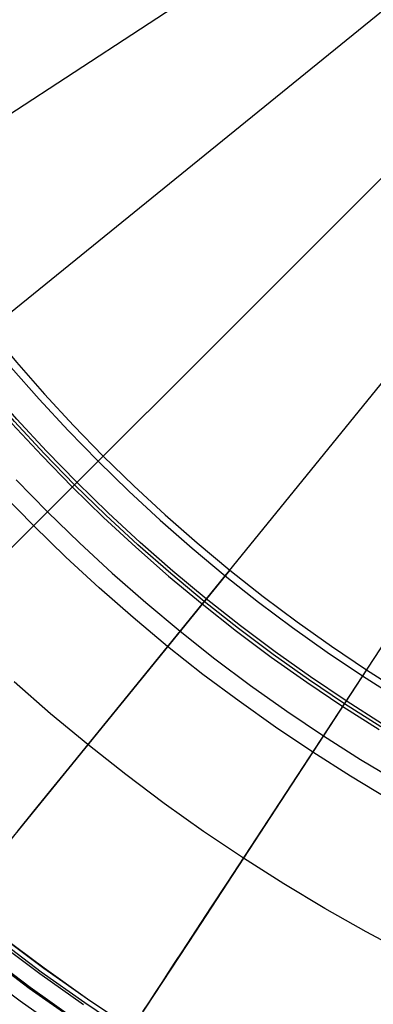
# Model space of a CAD drawing. Header units: millimetres. Extents: x -14 to 488, y -50 to 50.
# Tile 113 of 256: x 279.11 to 284.4, y -25.65 to -10.9. Entities that reach past the tile are written whole.
import ezdxf

# ---------------------------------------------------------------- set-up
doc = ezdxf.new("R2010")
doc.units = ezdxf.units.MM
doc.header["$MEASUREMENT"] = 0
doc.layers.add('Default', color=7, linetype='Continuous')

msp = doc.modelspace()

# ---------------------------------------------------------------- linework, layer by layer
at = {"layer": 'Default'}
for points in [[(284.512, -21.492), (283.967, -21.145), (283.429, -20.784), (282.9, -20.408), (282.379, -20.017), (281.868, -19.613), (281.367, -19.195), (280.876, -18.764), (280.396, -18.32), (279.928, -17.864), (279.471, -17.395), (279.027, -16.916), (278.596, -16.425), (278.178, -15.923), (277.774, -15.412), (277.384, -14.891), (277.008, -14.362), (276.646, -13.824), (276.3, -13.279), (275.968, -12.727), (275.652, -12.168), (275.35, -11.603), (275.065, -11.034), (274.795, -10.459)], [(284.538, -21.45), (283.994, -21.104), (283.457, -20.743), (282.929, -20.368), (282.409, -19.978), (281.899, -19.575), (281.399, -19.158), (280.909, -18.728), (280.43, -18.284), (279.962, -17.829), (279.507, -17.361), (279.064, -16.883), (278.634, -16.393), (278.217, -15.892), (277.813, -15.382), (277.424, -14.862), (277.048, -14.334), (276.687, -13.797), (276.342, -13.253), (276.011, -12.702), (275.695, -12.144), (275.394, -11.581), (275.109, -11.012), (274.84, -10.439)], [(274.75, -10.479), (275.021, -11.055), (275.307, -11.626), (275.609, -12.191), (275.926, -12.751), (276.258, -13.305), (276.605, -13.851), (276.967, -14.39), (277.344, -14.92), (277.735, -15.442), (278.14, -15.954), (278.559, -16.457), (278.991, -16.948), (279.436, -17.429), (279.893, -17.898), (280.362, -18.356), (280.843, -18.801), (281.335, -19.232), (281.837, -19.651), (282.349, -20.056), (282.871, -20.447), (283.402, -20.824), (283.94, -21.186), (284.487, -21.533)], [(275.61, -10.769), (275.889, -11.325), (276.183, -11.876), (276.491, -12.421), (276.815, -12.96), (277.153, -13.493), (277.506, -14.017), (277.873, -14.534), (278.254, -15.042), (278.649, -15.541), (279.057, -16.031), (279.477, -16.51), (279.911, -16.978), (280.356, -17.435), (280.813, -17.881), (281.282, -18.314), (281.761, -18.735), (282.25, -19.143), (282.749, -19.537), (283.257, -19.918), (283.774, -20.285), (284.299, -20.638), (284.831, -20.976)], [(280.063, -25.655), (279.41, -25.191), (278.767, -24.709), (278.136, -24.21), (277.517, -23.694), (276.911, -23.162), (276.319, -22.614), (275.741, -22.051), (275.177, -21.472), (274.629, -20.88), (274.097, -20.274), (273.581, -19.655), (273.082, -19.024), (272.601, -18.382), (272.137, -17.728), (271.69, -17.064), (271.262, -16.391), (270.853, -15.709), (270.463, -15.02), (270.091, -14.323), (269.739, -13.619), (269.405, -12.91), (269.091, -12.197), (268.797, -11.479)], [(279.91, -25.876), (279.251, -25.408), (278.603, -24.922), (277.966, -24.419), (277.342, -23.899), (276.731, -23.362), (276.134, -22.809), (275.551, -22.241), (274.982, -21.658), (274.43, -21.06), (273.893, -20.449), (273.373, -19.825), (272.869, -19.188), (272.383, -18.54), (271.915, -17.881), (271.465, -17.212), (271.034, -16.533), (270.621, -15.845), (270.227, -15.149), (269.852, -14.446), (269.496, -13.737), (269.16, -13.022), (268.844, -12.302)], [(279.92, -25.862), (279.262, -25.394), (278.614, -24.908), (277.978, -24.405), (277.354, -23.885), (276.743, -23.349), (276.146, -22.796), (275.563, -22.228), (274.995, -21.646), (274.443, -21.048), (273.906, -20.438), (273.386, -19.814), (272.883, -19.178), (272.398, -18.53), (271.93, -17.871), (271.48, -17.202), (271.049, -16.523), (270.636, -15.836), (270.242, -15.141), (269.868, -14.438), (269.512, -13.729), (269.176, -13.015), (268.86, -12.295)], [(279.776, -26.07), (279.112, -25.598), (278.459, -25.109), (277.818, -24.602), (277.189, -24.078), (276.573, -23.537), (275.971, -22.98), (275.384, -22.407), (274.811, -21.82), (274.255, -21.218), (273.714, -20.602), (273.19, -19.973), (272.683, -19.332), (272.193, -18.679), (271.721, -18.015), (271.268, -17.341), (270.833, -16.656), (270.417, -15.964), (270.02, -15.263), (269.643, -14.555), (269.284, -13.84), (268.946, -13.119), (268.627, -12.394)], [(284.628, -22.573), (284.056, -22.23), (283.492, -21.871), (282.936, -21.498), (282.389, -21.109), (281.85, -20.705), (281.321, -20.287), (280.803, -19.855), (280.295, -19.409), (279.799, -18.949), (279.314, -18.477), (278.842, -17.993)], [(284.919, -24.895), (284.293, -24.561), (283.673, -24.21), (283.06, -23.842), (282.455, -23.458), (281.859, -23.057), (281.271, -22.64), (280.694, -22.207), (280.126, -21.758), (279.57, -21.295), (279.026, -20.816)], [(284.919, -24.895), (284.293, -24.561), (283.673, -24.21), (283.06, -23.842), (282.455, -23.458), (281.859, -23.057), (281.271, -22.64), (280.694, -22.207), (280.126, -21.758), (279.57, -21.295), (279.026, -20.816)], [(280.784, -26.015), (280.122, -25.57), (279.471, -25.107), (278.83, -24.627)], [(280.746, -26.072), (280.083, -25.626), (279.43, -25.163), (278.788, -24.682)], [(280.783, -26.016), (280.121, -25.571), (279.47, -25.109), (278.829, -24.629)]]:
    msp.add_lwpolyline(points, dxfattribs=at)
at = {"layer": 'Default', "extrusion": (-0.707107, 0.707107, 0)}
for points in [[(-185.913, 111.032), (-185.916, 111.047), (-185.918, 111.063), (-185.92, 111.079), (-185.922, 111.094), (-185.923, 111.11), (-185.924, 111.127), (-185.925, 111.143), (-185.925, 111.159), (-185.925, 111.176), (-185.925, 111.193), (-185.924, 111.209), (-185.923, 111.226), (-185.921, 111.243), (-185.919, 111.26), (-185.916, 111.277), (-185.913, 111.294), (-185.909, 111.311), (-185.906, 111.328), (-185.901, 111.345), (-185.896, 111.362), (-185.891, 111.379), (-185.885, 111.396), (-185.879, 111.413), (-185.873, 111.43), (-185.865, 111.446), (-185.858, 111.462), (-185.85, 111.479), (-185.842, 111.495), (-185.833, 111.51), (-185.824, 111.526), (-185.814, 111.541), (-185.804, 111.556), (-185.794, 111.571), (-185.783, 111.586), (-185.772, 111.6), (-185.76, 111.614), (-185.749, 111.628), (-185.736, 111.641), (-185.724, 111.654), (-185.711, 111.667), (-185.698, 111.679), (-185.685, 111.691), (-185.671, 111.702), (-185.658, 111.713), (-185.643, 111.724), (-185.629, 111.734), (-185.615, 111.744), (-185.6, 111.754), (-185.586, 111.763), (-185.571, 111.772), (-185.556, 111.78), (-185.54, 111.788), (-185.525, 111.795), (-185.51, 111.802), (-185.495, 111.809), (-185.479, 111.815), (-185.464, 111.821), (-185.448, 111.826), (-185.433, 111.831), (-185.418, 111.836), (-185.402, 111.84), (-185.387, 111.844), (-185.372, 111.847), (-185.356, 111.85)], [(-184.439, 111.312), (-184.443, 111.327), (-184.446, 111.342), (-184.45, 111.358), (-184.454, 111.373), (-184.459, 111.389), (-184.464, 111.404), (-184.469, 111.419), (-184.475, 111.435), (-184.481, 111.45), (-184.488, 111.466), (-184.495, 111.481), (-184.502, 111.496), (-184.51, 111.511), (-184.518, 111.526), (-184.527, 111.541), (-184.536, 111.556), (-184.545, 111.571), (-184.555, 111.585), (-184.566, 111.599), (-184.576, 111.613), (-184.587, 111.627), (-184.599, 111.641), (-184.611, 111.654), (-184.623, 111.667), (-184.636, 111.68), (-184.649, 111.692), (-184.662, 111.704), (-184.676, 111.716), (-184.69, 111.728), (-184.704, 111.739), (-184.719, 111.75), (-184.733, 111.76), (-184.749, 111.77), (-184.764, 111.78), (-184.779, 111.789), (-184.795, 111.798), (-184.811, 111.806), (-184.828, 111.814), (-184.844, 111.821), (-184.86, 111.829), (-184.877, 111.835), (-184.894, 111.841), (-184.911, 111.847), (-184.928, 111.852), (-184.945, 111.857), (-184.962, 111.861), (-184.979, 111.865), (-184.996, 111.869), (-185.013, 111.872), (-185.03, 111.875), (-185.047, 111.877), (-185.064, 111.878), (-185.081, 111.88), (-185.098, 111.881), (-185.114, 111.881), (-185.131, 111.881), (-185.147, 111.881), (-185.164, 111.88), (-185.18, 111.879), (-185.196, 111.878), (-185.212, 111.876), (-185.227, 111.874), (-185.243, 111.872), (-185.258, 111.869)]]:
    msp.add_lwpolyline(points, dxfattribs=at)
at = {"layer": 'Default', "extrusion": (0.776353, -0.630298, 0)}
for points in [[(163.04, 111.032), (163.043, 111.047), (163.045, 111.063), (163.047, 111.079), (163.049, 111.094), (163.051, 111.11), (163.052, 111.127), (163.052, 111.143), (163.052, 111.159), (163.052, 111.176), (163.052, 111.193), (163.051, 111.209), (163.05, 111.226), (163.048, 111.243), (163.046, 111.26), (163.043, 111.277), (163.04, 111.294), (163.036, 111.311), (163.033, 111.328), (163.028, 111.345), (163.023, 111.362), (163.018, 111.379), (163.012, 111.396), (163.006, 111.413), (163, 111.43), (162.993, 111.446), (162.985, 111.462), (162.977, 111.479), (162.969, 111.495), (162.96, 111.51), (162.951, 111.526), (162.941, 111.541), (162.931, 111.556), (162.921, 111.571), (162.91, 111.586), (162.899, 111.6), (162.887, 111.614), (162.876, 111.628), (162.863, 111.641), (162.851, 111.654), (162.838, 111.667), (162.825, 111.679), (162.812, 111.691), (162.798, 111.702), (162.785, 111.713), (162.771, 111.724), (162.756, 111.734), (162.742, 111.744), (162.727, 111.754), (162.713, 111.763), (162.698, 111.772), (162.683, 111.78), (162.668, 111.788), (162.652, 111.795), (162.637, 111.802), (162.622, 111.809), (162.606, 111.815), (162.591, 111.821), (162.576, 111.826), (162.56, 111.831), (162.545, 111.836), (162.529, 111.84), (162.514, 111.844), (162.499, 111.847), (162.483, 111.85)], [(161.567, 111.312), (161.57, 111.327), (161.573, 111.342), (161.577, 111.358), (161.581, 111.373), (161.586, 111.389), (161.591, 111.404), (161.596, 111.419), (161.602, 111.435), (161.608, 111.45), (161.615, 111.466), (161.622, 111.481), (161.629, 111.496), (161.637, 111.511), (161.645, 111.526), (161.654, 111.541), (161.663, 111.556), (161.672, 111.571), (161.682, 111.585), (161.693, 111.599), (161.703, 111.613), (161.715, 111.627), (161.726, 111.641), (161.738, 111.654), (161.75, 111.667), (161.763, 111.68), (161.776, 111.692), (161.789, 111.704), (161.803, 111.716), (161.817, 111.728), (161.831, 111.739), (161.846, 111.75), (161.86, 111.76), (161.876, 111.77), (161.891, 111.78), (161.907, 111.789), (161.922, 111.798), (161.938, 111.806), (161.955, 111.814), (161.971, 111.821), (161.987, 111.829), (162.004, 111.835), (162.021, 111.841), (162.038, 111.847), (162.055, 111.852), (162.072, 111.857), (162.089, 111.861), (162.106, 111.865), (162.123, 111.869), (162.14, 111.872), (162.157, 111.875), (162.174, 111.877), (162.191, 111.878), (162.208, 111.88), (162.225, 111.881), (162.241, 111.881), (162.258, 111.881), (162.274, 111.881), (162.291, 111.88), (162.307, 111.879), (162.323, 111.878), (162.339, 111.876), (162.354, 111.874), (162.37, 111.872), (162.385, 111.869)]]:
    msp.add_lwpolyline(points, dxfattribs=at)
at = {"layer": 'Default', "extrusion": (0.836996, -0.54721, 0)}
for points in [[(138.297, 111.032), (138.3, 111.047), (138.302, 111.063), (138.304, 111.079), (138.306, 111.094), (138.308, 111.11), (138.309, 111.127), (138.309, 111.143), (138.309, 111.159), (138.309, 111.176), (138.309, 111.193), (138.308, 111.209), (138.307, 111.226), (138.305, 111.243), (138.303, 111.26), (138.3, 111.277), (138.297, 111.294), (138.293, 111.311), (138.29, 111.328), (138.285, 111.345), (138.28, 111.362), (138.275, 111.379), (138.269, 111.396), (138.263, 111.413), (138.257, 111.43), (138.25, 111.446), (138.242, 111.462), (138.234, 111.479), (138.226, 111.495), (138.217, 111.51), (138.208, 111.526), (138.198, 111.541), (138.188, 111.556), (138.178, 111.571), (138.167, 111.586), (138.156, 111.6), (138.144, 111.614), (138.133, 111.628), (138.12, 111.641), (138.108, 111.654), (138.095, 111.667), (138.082, 111.679), (138.069, 111.691), (138.055, 111.702), (138.042, 111.713), (138.028, 111.724), (138.013, 111.734), (137.999, 111.744), (137.984, 111.754), (137.97, 111.763), (137.955, 111.772), (137.94, 111.78), (137.925, 111.788), (137.909, 111.795), (137.894, 111.802), (137.879, 111.809), (137.863, 111.815), (137.848, 111.821), (137.833, 111.826), (137.817, 111.831), (137.802, 111.836), (137.786, 111.84), (137.771, 111.844), (137.756, 111.847), (137.74, 111.85)], [(136.824, 111.312), (136.827, 111.327), (136.83, 111.342), (136.834, 111.358), (136.838, 111.373), (136.843, 111.389), (136.848, 111.404), (136.853, 111.419), (136.859, 111.435), (136.865, 111.45), (136.872, 111.466), (136.879, 111.481), (136.886, 111.496), (136.894, 111.511), (136.902, 111.526), (136.911, 111.541), (136.92, 111.556), (136.929, 111.571), (136.939, 111.585), (136.95, 111.599), (136.96, 111.613), (136.972, 111.627), (136.983, 111.641), (136.995, 111.654), (137.007, 111.667), (137.02, 111.68), (137.033, 111.692), (137.046, 111.704), (137.06, 111.716), (137.074, 111.728), (137.088, 111.739), (137.103, 111.75), (137.117, 111.76), (137.133, 111.77), (137.148, 111.78), (137.164, 111.789), (137.179, 111.798), (137.195, 111.806), (137.212, 111.814), (137.228, 111.821), (137.244, 111.829), (137.261, 111.835), (137.278, 111.841), (137.295, 111.847), (137.312, 111.852), (137.329, 111.857), (137.346, 111.861), (137.363, 111.865), (137.38, 111.869), (137.397, 111.872), (137.414, 111.875), (137.431, 111.877), (137.448, 111.878), (137.465, 111.88), (137.482, 111.881), (137.498, 111.881), (137.515, 111.881), (137.531, 111.881), (137.548, 111.88), (137.564, 111.879), (137.58, 111.878), (137.596, 111.876), (137.611, 111.874), (137.627, 111.872), (137.642, 111.869)]]:
    msp.add_lwpolyline(points, dxfattribs=at)
at = {"layer": 'Default', "extrusion": (0.983895, 0.175487, -0.033994)}
msp.add_lwpolyline([(-72.537, 113.956), (-72.629, 113.973)], dxfattribs=at)
at = {"layer": 'Default'}
for points in [[(273.961, -15.58, 1.506), (297.791, 0, 1.5)], [(275.687, -17.946, 1.506), (297.791, 0, 1.5)], [(277.659, -20.133, 1.506), (297.791, 0, 1.5)], [(279.072, -23.057, 1.599), (279.318, -22.754, 1.556), (279.576, -22.436, 1.525), (279.846, -22.104, 1.506), (297.791, 0, 1.5)], [(280.957, -25.75, 1.794), (281.048, -25.611, 1.755), (281.141, -25.468, 1.718), (281.237, -25.321, 1.684), (281.335, -25.171, 1.653), (281.436, -25.017, 1.625), (281.539, -24.859, 1.599), (281.753, -24.531, 1.556), (281.977, -24.189, 1.525), (282.211, -23.831, 1.506), (297.791, 0, 1.5)], [(275.514, -10.82, 111.556), (275.792, -11.375, 111.556), (276.089, -11.931, 111.556), (276.399, -12.48, 111.556), (276.724, -13.02, 111.556), (277.062, -13.552, 111.556), (277.418, -14.081, 111.556), (277.787, -14.601, 111.556), (278.169, -15.11, 111.556), (278.564, -15.61, 111.556), (278.974, -16.102, 111.556), (279.397, -16.583, 111.556), (279.832, -17.054, 111.556), (280.279, -17.512, 111.556), (280.738, -17.959, 111.556), (281.208, -18.394, 111.556), (281.689, -18.817, 111.556), (282.181, -19.227, 111.556), (282.681, -19.622, 111.556), (283.191, -20.005, 111.556), (283.71, -20.374, 111.556), (284.239, -20.729, 111.556), (284.771, -21.067, 111.556)], [(280.356, -17.435, 111.032), (277.04, -20.752, 84.245)], [(279.056, -17.791, 111.76), (279.522, -18.269, 111.76), (280.001, -18.736, 111.76), (280.491, -19.19, 111.76), (280.993, -19.631, 111.76), (281.506, -20.059, 111.76), (282.028, -20.471, 111.76), (282.56, -20.87, 111.76), (283.102, -21.255, 111.76), (283.653, -21.625, 111.76), (284.208, -21.978, 111.76), (284.772, -22.317, 111.76)], [(282.25, -19.143, 111.032), (279.294, -22.784, 84.245), (278.303, -24.004, 73.662), (277.576, -24.9, 64.694), (277.06, -25.535, 57.071), (276.718, -25.956, 50.699)], [(284.299, -20.638, 111.032), (281.732, -24.564, 84.245), (280.872, -25.879, 73.662)]]:
    msp.add_polyline3d(points, dxfattribs=at)

doc.saveas('drawing.dxf')
